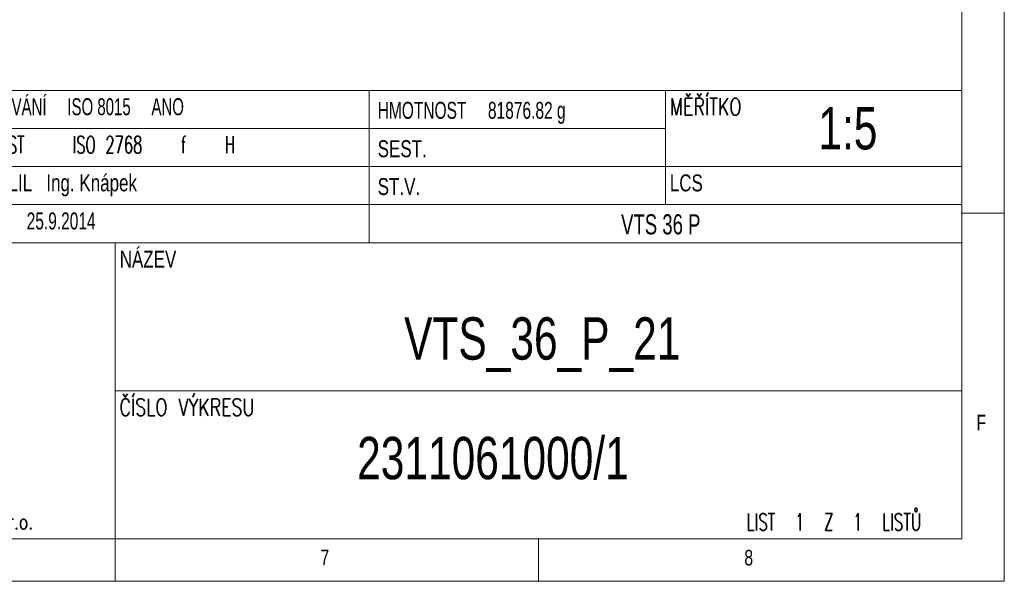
# Model space of a CAD drawing. Header units: millimetres. Extents: x 5 to 582, y 5 to 292.
# Tile 5 of 8: x 299 to 415, y 5 to 71. Entities that reach past the tile are written whole.
import ezdxf

# ---------------------------------------------------------------- set-up
doc = ezdxf.new("R2010")
doc.units = ezdxf.units.MM
doc.styles.add('SLDTEXTSTYLE0', font='TXT', dxfattribs={"width": 0.75})
doc.styles.add('SLDTEXTSTYLE1', font='TXT', dxfattribs={"width": 0.637097, "bigfont": 'bigfont'})
doc.styles.add('SLDTEXTSTYLE2', font='TXT', dxfattribs={"width": 0.66129})
doc.styles.add('SLDTEXTSTYLE3', font='TXT', dxfattribs={"width": 0.684783})
doc.styles.add('SLDTEXTSTYLE4', font='TXT', dxfattribs={"width": 0.75, "bigfont": 'bigfont'})
doc.styles.add('SLDTEXTSTYLE5', font='TXT', dxfattribs={"width": 0.684211})
doc.styles.add('SLDTEXTSTYLE7', font='TXT', dxfattribs={"width": 0.65, "bigfont": 'bigfont'})
doc.styles.add('SLDTEXTSTYLE8', font='TXT', dxfattribs={"width": 0.7})
doc.styles.add('SLDTEXTSTYLE9', font='TXT', dxfattribs={"width": 0.6875})

# ---------------------------------------------------------------- blocks, each defined once
blk = doc.blocks.new('SW_NOTE_0')
at = {"color": 0, "linetype": 'Continuous', "lineweight": 0, "attachment_point": 1}
for s, insert, char_height, style in [('KPB Intra', (0, 8.35), 6.5, 'SLDTEXTSTYLE8'), ('Instrument Transformers', (0, -0.14), 3, 'SLDTEXTSTYLE8'), ('Všechna práva na dokument vyhrazena KPB INTRA s.r.o.', (0, -12.48), 1.8, 'SLDTEXTSTYLE4')]:
    blk.add_mtext(s, dxfattribs=dict(at, insert=insert, char_height=char_height, style=style))

msp = doc.modelspace()

# ---------------------------------------------------------------- linework, layer by layer
at = {"color": 7, "linetype": 'Continuous', "lineweight": 0}
for p, q in [((415, 5), (415, 292)), ((410, 287), (410, 10)), ((375, 63), (375, 49.5)), ((290, 58.5), (375, 58.5)), ((290, 54), (410, 54)), ((240, 49.5), (410, 49.5)), ((410, 48.5), (415, 48.5)), ((10, 10), (410, 10)), ((310, 10), (310, 5)), ((360, 5), (360, 10)), ((5, 5), (415, 5))]:
    msp.add_line(p, q, dxfattribs=at)
at = {"color": 7, "linetype": 'Continuous', "lineweight": 15}
for p, q in [((240, 63), (410, 63)), ((340, 63), (340, 45)), ((410, 63), (410, 45)), ((240, 45), (410, 45)), ((310, 45), (310, 10)), ((410, 45), (410, 10)), ((310, 27.5), (410, 27.5)), ((240, 10), (410, 10))]:
    msp.add_line(p, q, dxfattribs=at)

# ---------------------------------------------------------------- block references
at = {"color": 7, "linetype": 'Continuous', "lineweight": 0}
msp.add_blockref('SW_NOTE_0', (246.296, 25.429), dxfattribs=at)

# ---------------------------------------------------------------- texts
for s, insert, char_height, attachment_point, style in [('TOLEROVÁNÍ     ISO 8015     ANO', (290.501, 62.067), 2, 1, 'SLDTEXTSTYLE2'), ('HMOTNOST     81876.82 g', (341.001, 61.643), 2, 1, 'SLDTEXTSTYLE3'), ('MĚŘÍTKO', (375.532, 62.072), 2, 1, 'SLDTEXTSTYLE4'), ('1:5', (393.043, 61.025), 5, 1, 'SLDTEXTSTYLE0'), ('PŘESNOST     ISO 2768    f    H', (290.501, 57.578), 2, 1, 'SLDTEXTSTYLE1'), ('SEST.', (341.001, 57.104), 2, 1, 'SLDTEXTSTYLE0'), ('SCHVÁLIL   Ing. Knápek', (290.501, 53.074), 2, 1, 'SLDTEXTSTYLE0'), ('ST.V.', (341.001, 52.636), 2, 1, 'SLDTEXTSTYLE0'), ('LCS', (375.5, 53.067), 2, 1, 'SLDTEXTSTYLE0'), ('DATUM     25.9.2014', (290.501, 48.572), 2, 1, 'SLDTEXTSTYLE5'), ('VTS 36 P', (374.431, 48.36), 2.3813, 2, 'SLDTEXTSTYLE9'), ('NÁZEV', (310.538, 44.066), 2, 1, 'SLDTEXTSTYLE0'), ('VTS_36_P_21', (360.438, 36.187), 5, 2, 'SLDTEXTSTYLE0'), ('ČÍSLO VÝKRESU', (310.513, 26.564), 2, 1, 'SLDTEXTSTYLE4'), ('F', (411.713, 24.673), 1.852, 1, 'SLDTEXTSTYLE0'), ('2311061000/1', (338.577, 22.059), 5, 1, 'SLDTEXTSTYLE0'), ('LIST  1  Z  1  LISTŮ', (384.558, 13.007), 2, 1, 'SLDTEXTSTYLE7'), ('7', (334.251, 8.752), 1.852, 1, 'SLDTEXTSTYLE0'), ('8', (384.303, 8.718), 1.852, 1, 'SLDTEXTSTYLE0')]:
    msp.add_mtext(s, dxfattribs=dict(at, insert=insert, char_height=char_height, attachment_point=attachment_point, style=style))

doc.saveas('drawing.dxf')
